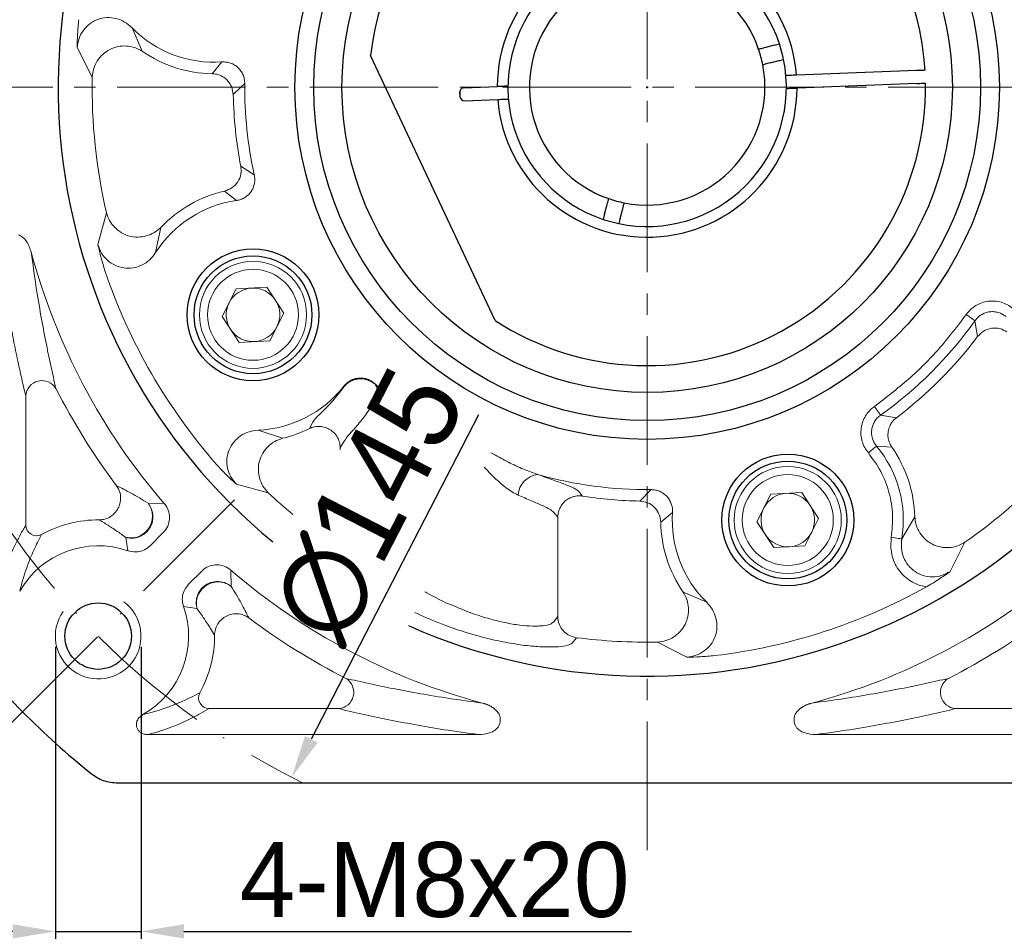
# Model space of a CAD drawing. Header units: millimetres. Extents: x 8091 to 8969, y -614 to 6.
# Tile 4 of 15: x 8176 to 8268, y -306 to -221. Entities that reach past the tile are written whole.
import ezdxf

# ---------------------------------------------------------------- set-up
doc = ezdxf.new("R2010")
doc.units = ezdxf.units.MM
doc.header["$PDSIZE"] = -5
doc.linetypes.add('ACAD_ISO10W100', pattern=[18, 12, -3, 0, -3])
doc.linetypes.add('点画线', pattern=[18, 12, -2, 2, -2])
doc.layers.get('0').update_dxf_attribs({"lineweight": 18})
doc.layers.get('Defpoints').update_dxf_attribs({"lineweight": 18})
for name, color, linetype, lineweight in [('7中心线层', 7, '点画线', 18), ('中心线层', 7, 'ACAD_ISO10W100', 0), ('尺寸线层', 3, 'Continuous', 18), ('粗实线', 7, 'Continuous', 40)]:
    doc.layers.add(name, color=color, linetype=linetype, lineweight=lineweight)
doc.styles.add('工程字', font='txt')
doc.dimstyles.new('DIMSTYLE_17', dxfattribs={"dimtxt": 8, "dimasz": 12, "dimexe": 0.18, "dimexo": 1, "dimgap": 1, "dimtad": 1, "dimtih": 1, "dimtoh": 1, "dimdec": 3, "dimdsep": 46, "dimtxsty": 'Standard', "dimblk": '_CAXARROW', "dimcen": 0.09, "dimdle": 24, "dimadec": 0, "dimazin": 0, "dimtfac": 0.7, "dimtdec": 3, "dimtofl": 0, "dimtmove": 0, "dimatfit": 3, "dimfxl": 1, "dimtolj": 1, "dimarcsym": 0})
doc.dimstyles.new('ISO-25', dxfattribs={"dimtxt": 8, "dimasz": 4, "dimexe": 1.25, "dimexo": 1, "dimgap": 1.3, "dimtad": 1, "dimtxsty": '工程字', "dimcen": 2, "dimdle": 8, "dimadec": 0, "dimazin": 0, "dimtfac": 1, "dimtmove": 0, "dimatfit": 3, "dimfxl": 1, "dimarcsym": 0})

# ---------------------------------------------------------------- blocks, each defined once
blk = doc.blocks.new('*D108')
at = {"layer": 'Defpoints', "color": 0, "lineweight": 30}
for p in [(8267.769, -162.915), (8201.381, -291.825)]:
    blk.add_point(p, dxfattribs=at)
at = {"layer": '尺寸线层', "color": 0, "lineweight": -2}
blk.add_line((8218.813, -257.975), (8203.213, -288.268), dxfattribs=at)
at = {"layer": '尺寸线层', "color": 0, "lineweight": 30}
blk.add_solid([(8202.62, -287.963), (8203.805, -288.574), (8201.381, -291.825)], dxfattribs=at)
at = {"layer": '尺寸线层', "color": 0, "insert": (8208.514, -266.399), "char_height": 8, "attachment_point": 5, "rotation": 62.75189, "style": '工程字'}
blk.add_mtext('∅145', dxfattribs=at)
blk = doc.blocks.new('_CAXARROW')
blk.add_hatch(color=0).paths.add_polyline_path([(0, 0), (-1, 0.125), (-1, -0.125)], flags=0)
blk = doc.blocks.new('*D109')
at = {"layer": 'Defpoints', "color": 0, "lineweight": 30}
for p in [(8182.367, -163.49), (8286.783, -291.249)]:
    blk.add_point(p, dxfattribs=at)
at = {"layer": '尺寸线层', "color": 0, "lineweight": -2}
for p, q in [((8234.485, -227.37), (8234.665, -227.37)), ((8234.575, -227.46), (8234.575, -227.28)), ((8298.481, -305.562), (8290.58, -295.895)), ((8318.564, -305.562), (8298.481, -305.562))]:
    blk.add_line(p, q, dxfattribs=at)
at = {"layer": '尺寸线层', "color": 0, "lineweight": -2, "xscale": 6, "yscale": 6, "zscale": 6, "rotation": 129.2588264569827}
blk.add_blockref('_CAXARROW', (8286.783, -291.249), dxfattribs=at)
at = {"layer": '尺寸线层', "color": 0, "lineweight": 15, "insert": (8309.022, -301.062), "char_height": 7, "attachment_point": 5, "style": '工程字'}
blk.add_mtext('\\A1;∅165', dxfattribs=at)
blk = doc.blocks.new('_FILLED')
at = {"linetype": 'ByBlock'}
blk.add_hatch(color=0, dxfattribs=at).paths.add_polyline_path([(0, 0), (-1, 0.133), (-1, -0.133)], flags=0)
blk = doc.blocks.new('*D110')
at = {"layer": 'Defpoints', "color": 0, "lineweight": 30}
for p in [(8179.31, -278.635), (8187.31, -278.635), (8187.31, -306.21)]:
    blk.add_point(p, dxfattribs=at)
at = {"layer": '尺寸线层', "color": 0, "lineweight": -2}
for p, q in [((8179.31, -279.635), (8179.31, -307.46)), ((8187.31, -279.635), (8187.31, -307.46)), ((8175.31, -306.21), (8171.31, -306.21)), ((8179.31, -306.21), (8187.31, -306.21)), ((8191.31, -306.21), (8233.116, -306.21))]:
    blk.add_line(p, q, dxfattribs=at)
at = {"layer": '尺寸线层', "color": 0, "lineweight": 30}
for points in [[(8175.31, -306.876), (8175.31, -305.543), (8179.31, -306.21)], [(8191.31, -305.543), (8191.31, -306.876), (8187.31, -306.21)]]:
    blk.add_solid(points, dxfattribs=at)
at = {"layer": '尺寸线层', "color": 0, "insert": (8214.726, -301.41), "char_height": 7, "attachment_point": 5, "style": '工程字'}
blk.add_mtext('4-M8x20', dxfattribs=at)
blk = doc.blocks.new('*D111')
at = {"layer": 'Defpoints', "color": 0, "lineweight": 30}
for p in [(8299.94, -163.377), (8274.485, -188.832), (8321.274, -204.507), (8164.695, -227.37), (8307.872, -227.37)]:
    blk.add_point(p, dxfattribs=at)
at = {"layer": '尺寸线层', "color": 0, "lineweight": -2}
blk.add_line((8308.872, -227.37), (8325.534, -227.37), dxfattribs=at)
blk.add_arc((8235.947, -227.37), 88.336, 2.59466, 42.40534, dxfattribs=at)
at = {"layer": '尺寸线层', "color": 0, "lineweight": 30}
for points in [[(8301.656, -167.338), (8300.692, -168.259), (8298.411, -164.906)], [(8323.527, -223.386), (8324.86, -223.356), (8324.284, -227.37)]]:
    blk.add_solid(points, dxfattribs=at)
at = {"layer": '尺寸线层', "color": 0, "insert": (8322.456, -191.537), "char_height": 8, "attachment_point": 5, "rotation": 292.5, "style": '工程字'}
blk.add_mtext('45%%d', dxfattribs=at)
blk = doc.blocks.new('*D112')
at = {"layer": 'Defpoints', "color": 0, "lineweight": 30}
for p in [(8164.695, -227.37), (8307.872, -227.37), (8274.485, -265.907), (8312.173, -271.379), (8299.94, -291.363)]:
    blk.add_point(p, dxfattribs=at)
at = {"layer": '尺寸线层', "color": 0, "lineweight": -2}
blk.add_line((8308.872, -227.37), (8325.215, -227.37), dxfattribs=at)
blk.add_arc((8235.947, -227.37), 88.018, 317.60404, 357.39596, dxfattribs=at)
at = {"layer": '尺寸线层', "color": 0, "lineweight": 30}
for points in [[(8324.541, -231.384), (8323.208, -231.354), (8323.965, -227.37)], [(8300.467, -286.255), (8301.431, -287.176), (8298.185, -289.608)]]:
    blk.add_solid(points, dxfattribs=at)
at = {"layer": '尺寸线层', "color": 0, "insert": (8312.369, -259.024), "char_height": 8, "attachment_point": 5, "rotation": 67.5, "style": '工程字'}
blk.add_mtext('45%%d', dxfattribs=at)

msp = doc.modelspace()

# ---------------------------------------------------------------- linework, layer by layer
at = {"color": 7, "linetype": 'Continuous', "lineweight": 15}
for p, q in [((8187.4295, -224.0075), (8186.4694, -221.8086)), ((8181.3552, -223.667), (8182.7538, -226.4075)), ((8193.9662, -226.097), (8194.8706, -225.002)), ((8196.6328, -227.3697), (8196.995, -227.0091)), ((8195.7875, -227.3697), (8195.9266, -228.0538)), ((8196.6328, -227.3697), (8195.9266, -228.0538)), ((8197.8912, -235.5357), (8196.6289, -234.7359)), ((8196.2305, -237.9407), (8195.1183, -237.0576)), ((8184.0863, -239.0851), (8183.288, -242.0565)), ((8188.6768, -242.8109), (8189.1588, -240.4605)), ((8194.8866, -248.7787), (8196.1901, -246.203)), ((8196.1901, -246.203), (8199.0724, -246.044)), ((8199.0724, -246.044), (8200.6513, -248.4607)), ((8196.4655, -251.1954), (8194.8866, -248.7787)), ((8200.6513, -248.4607), (8199.3479, -251.0364)), ((8265.1899, -249.167), (8265.4402, -250.6402)), ((8199.3479, -251.0364), (8196.4655, -251.1954)), ((8206.257, -255.3456), (8206.248, -255.2916)), ((8209.1611, -255.0558), (8209.6525, -255.499)), ((8209.1611, -255.0558), (8209.1643, -255.1137)), ((8209.1643, -255.1137), (8209.6525, -255.499)), ((8176.54, -256.1831), (8176.54, -268.2739)), ((8256.3723, -257.9845), (8257.8455, -258.2348)), ((8203.044, -259.2442), (8203.3537, -258.6361)), ((8200.53, -260.1559), (8198.2534, -259.3981)), ((8206.3164, -260.3763), (8205.9224, -261.0288)), ((8205.9224, -261.0288), (8205.9224, -261.2393)), ((8257.4147, -260.971), (8255.9972, -260.883)), ((8196.2124, -264.4422), (8199.1848, -265.2366)), ((8228.1602, -265.0887), (8228.5315, -265.5488)), ((8234.9356, -264.9497), (8233.8909, -266.0181)), ((8244.8259, -267.9486), (8246.1294, -265.3729)), ((8246.1294, -265.3729), (8249.0118, -265.2139)), ((8249.0118, -265.2139), (8250.5906, -267.6306)), ((8189.4826, -266.2553), (8187.9622, -266.2174)), ((8226.2277, -267.5167), (8225.8338, -267.0529)), ((8226.2277, -276.808), (8226.2277, -267.5167)), ((8236.9427, -267.0741), (8235.8478, -267.9785)), ((8259.5664, -267.4874), (8258.3519, -269.5567)), ((8246.4048, -270.3653), (8244.8259, -267.9486)), ((8250.5906, -267.6306), (8249.2872, -270.2063)), ((8189.3826, -268.9652), (8188.1571, -270.1907)), ((8186.0918, -270.663), (8185.8941, -269.4115)), ((8249.2872, -270.2063), (8246.4048, -270.3653)), ((8262.8614, -272.6018), (8264.2564, -269.8595)), ((8191.7506, -273.7868), (8192.9793, -272.5581)), ((8195.6894, -272.4581), (8195.7273, -273.9825)), ((8240.1361, -275.4753), (8237.9372, -274.5152)), ((8215.7802, -275.5183), (8216.3699, -275.7443)), ((8192.5333, -276.0506), (8191.2784, -275.8525)), ((8226.2277, -276.808), (8225.8338, -277.3137)), ((8227.5603, -279.2809), (8227.967, -278.7769)), ((8235.5373, -279.191), (8238.2777, -280.5895)), ((8193.6709, -285.4048), (8205.7616, -285.4048)), ((8275.4792, -285.4048), (8263.3885, -285.4048)), ((8218.8166, -287.8293), (8187.9831, -287.8293)), ((8250.3335, -287.8293), (8281.167, -287.8293))]:
    msp.add_line(p, q, dxfattribs=at)
at = {"color": 7, "linetype": 'Continuous', "lineweight": 15, "flags": 128}
for points in [[(8264.3784, -248.5892), (8264.5286, -248.6961), (8264.6736, -248.7994), (8264.8085, -248.8955), (8264.9287, -248.981), (8265.03, -249.0532), (8265.109, -249.1094), (8265.1629, -249.1477), (8265.1899, -249.167)], [(8255.7946, -257.173), (8255.9015, -257.3232), (8256.0048, -257.4682), (8256.1008, -257.6032), (8256.1864, -257.7233), (8256.2585, -257.8246), (8256.3147, -257.9036), (8256.3531, -257.9575), (8256.3723, -257.9845)], [(8255.2319, -261.5207), (8255.3736, -261.4026), (8255.5104, -261.2887), (8255.6376, -261.1826), (8255.7509, -261.0882), (8255.8465, -261.0086), (8255.9209, -260.9465), (8255.9718, -260.9042), (8255.9972, -260.883)], [(8258.3519, -269.5567), (8258.3192, -269.5512), (8258.2539, -269.5404), (8258.1583, -269.5245), (8258.0356, -269.5042), (8257.8901, -269.48), (8257.7267, -269.4529), (8257.551, -269.4237), (8257.3691, -269.3935)]]:
    msp.add_lwpolyline(points, dxfattribs=at)
at = {"color": 7, "linetype": 'Continuous', "lineweight": 15}
for centre, radius in [((8197.769, -248.6197), 5), ((8197.769, -248.6197), 4.25), ((8247.7083, -267.7896), 5), ((8247.7083, -267.7896), 4.25)]:
    msp.add_circle(centre, radius, dxfattribs=at)
for centre, radius, start, end in [((8194.1552, -214.2365), 10.7893, 224.57357, 273.80211), ((8194.1552, -214.2365), 11.862, 235.459591, 269.08752), ((8234.5751, -227.3697), 51.8302, 178.936266, 193.063734), ((8234.5751, -227.3697), 37.5818, 179.450279, 192.549721), ((8234.5751, -227.3697), 38.6545, 181.014157, 190.985843), ((8197.769, -248.6197), 11.862, 102.91248, 136.540409), ((8197.769, -248.6197), 10.7893, 98.19789, 147.42643), ((8234.5751, -227.3697), 59.5434, 194.984025, 220.772897), ((8234.5751, -227.3697), 53.4563, 198.785536, 221.214464), ((8197.769, -248.6197), 2.5, 93.15762, 153.15762), ((8197.769, -248.6197), 2.5, 33.15762, 93.15762), ((8197.769, -248.6197), 2.5, 333.15762, 33.15762), ((8197.769, -248.6197), 2.5, 153.15762, 213.15762), ((8234.5751, -227.3697), 37.5818, 305.450279, 324.549721), ((8197.769, -248.6197), 2.5, 213.15762, 273.15762), ((8197.769, -248.6197), 2.5, 273.15762, 333.15762), ((8234.5751, -227.3697), 38.6545, 307.014157, 322.985843), ((8178.0598, -256.2894), 1.5235, 31.003958, 175.999702), ((8234.5751, -227.3697), 61.9649, 207.003596, 216.90813), ((8197.769, -248.6197), 10.7893, 272.57357, 321.80211), ((8234.5751, -227.3697), 51.8302, 304.936266, 325.063734), ((8197.769, -248.6197), 11.862, 283.459591, 296.404296), ((8247.7083, -267.7896), 10.7893, 350.57357, 39.80211), ((8247.7083, -267.7896), 11.862, 1.459591, 35.08752), ((8224.5915, -265.5968), 2.0731, 96.401505, 176.05176), ((8234.5751, -227.3697), 37.5818, 254.22867, 270.549721), ((8234.5751, -227.3697), 51.8302, 226.936266, 230.327482), ((8234.5751, -227.3697), 38.6545, 261.005093, 268.985843), ((8247.7083, -267.7896), 2.5, 93.15762, 153.15762), ((8247.7083, -267.7896), 2.5, 33.15762, 93.15762), ((8247.7083, -267.7896), 2.5, 333.15762, 33.15762), ((8247.7083, -267.7896), 10.7893, 176.19789, 225.42643), ((8247.7083, -267.7896), 2.5, 153.15762, 213.15762), ((8177.5468, -268.2558), 1.007, 181.027683, 298.100849), ((8183.3098, -278.6349), 10.8649, 89.442948, 119.128447), ((8247.7083, -267.7896), 11.862, 180.91248, 214.540409), ((8247.7083, -267.7896), 2.5, 213.15762, 273.15762), ((8247.7083, -267.7896), 2.5, 273.15762, 333.15762), ((8183.3098, -278.6349), 8.4434, 70.762283, 150.246299), ((8234.5751, -227.3697), 59.5404, 229.224509, 255.037384), ((8234.5751, -227.3697), 59.5404, 284.962616, 310.775491), ((8234.5751, -227.3697), 53.4563, 276.785536, 299.214464), ((8183.3098, -278.6349), 8.4404, 299.685126, 19.248039), ((8234.5751, -227.3697), 61.9649, 233.09187, 242.996404), ((8234.5751, -227.3697), 53.672, 248.676761, 249.376848), ((8234.5751, -227.3697), 61.9649, 297.003596, 306.90813), ((8183.3098, -278.6349), 10.8649, 330.871553, 0.557052), ((8234.5751, -227.3697), 51.8302, 262.675132, 271.063734), ((8205.6553, -283.8849), 1.5235, 274.000457, 58.995955), ((8263.4948, -283.8849), 1.5235, 121.004045, 265.999543), ((8193.6889, -284.3979), 1.007, 151.899043, 268.972426)]:
    msp.add_arc(centre, radius, start, end, dxfattribs=at)
at = {"color": 0}
msp.add_arc((8183.3098, -278.6349), 4, 145, 53.236775, dxfattribs=at)
at = {"color": 7, "linetype": 'Continuous', "lineweight": 15}
for points, knots in [([(8186.4694, -221.8086), (8186.2496, -221.6158), (8185.812, -221.232), (8184.9917, -220.9035), (8184.1236, -220.8152), (8183.2654, -220.9797), (8182.5003, -221.4007), (8181.8924, -222.024), (8181.4782, -222.803), (8181.3963, -223.3781), (8181.3552, -223.667)], [0, 0, 0, 0, 0.1263873, 0.2516548, 0.37644, 0.5007218, 0.6246391, 0.7490632, 0.8739424, 1, 1, 1, 1]), ([(8181.4932, -221.0536), (8181.4501, -221.5135), (8181.3639, -222.4353), (8181.3581, -223.2558), (8181.3552, -223.667)], [0, 0, 0, 0, 0.4987906, 1, 1, 1, 1]), ([(8182.7538, -226.4075), (8182.7844, -226.1434), (8182.8456, -225.6156), (8183.1997, -224.8881), (8183.7122, -224.2669), (8184.3769, -223.7996), (8185.1442, -223.5348), (8185.9455, -223.4838), (8186.7381, -223.6218), (8187.1992, -223.879), (8187.4295, -224.0075)], [0, 0, 0, 0, 0.124998, 0.2497857, 0.3748031, 0.5006708, 0.6264793, 0.7513313, 0.8757588, 1, 1, 1, 1]), ([(8194.8706, -225.002), (8195.0083, -225.0008), (8195.283, -224.9983), (8195.6845, -225.1014), (8196.0572, -225.2764), (8196.386, -225.5261), (8196.6538, -225.8402), (8196.8497, -226.2023), (8196.9753, -226.5973), (8196.9884, -226.8716), (8196.995, -227.0091)], [0, 0, 0, 0, 0.1255216, 0.250483, 0.3751972, 0.500044, 0.6248782, 0.7495635, 0.8744963, 1, 1, 1, 1]), ([(8193.9662, -226.097), (8194.1574, -226.1174), (8194.5483, -226.1591), (8195.0488, -226.4192), (8195.5015, -226.8117), (8195.6818, -227.1635), (8195.7875, -227.3697)], [0, 0, 0, 0, 0.2445384, 0.5000804, 0.7070244, 1, 1, 1, 1]), ([(8196.6289, -234.7359), (8196.6479, -234.9815), (8196.6874, -235.4916), (8196.3771, -236.2244), (8195.8328, -236.805), (8195.3504, -236.9755), (8195.1183, -237.0576)], [0, 0, 0, 0, 0.2406299, 0.5000002, 0.7593703, 1, 1, 1, 1]), ([(8197.8912, -235.5357), (8197.9132, -235.6713), (8197.9572, -235.9422), (8197.916, -236.3544), (8197.8004, -236.749), (8197.6049, -237.1118), (8197.3348, -237.4238), (8197.0058, -237.6725), (8196.6343, -237.8579), (8196.365, -237.9131), (8196.2305, -237.9407)], [0, 0, 0, 0, 0.1252748, 0.2503192, 0.3750568, 0.499462, 0.6240862, 0.7493129, 0.8747668, 1, 1, 1, 1]), ([(8189.1588, -240.4605), (8188.9599, -240.6337), (8188.5612, -240.9811), (8187.8124, -241.2793), (8187.0178, -241.3964), (8186.2133, -241.2982), (8185.4687, -240.9781), (8184.8397, -240.477), (8184.3414, -239.8398), (8184.1713, -239.3366), (8184.0863, -239.0851)], [0, 0, 0, 0, 0.1242656, 0.249148, 0.3743381, 0.4997571, 0.6251176, 0.7501904, 0.8751365, 1, 1, 1, 1]), ([(8177.056, -242.7646), (8176.9398, -242.4241), (8176.7628, -241.9055), (8176.3014, -241.3686), (8176.0053, -241.2093), (8175.8784, -241.1411)], [0, 0, 0, 0, 0.5219407, 0.7951327, 1, 1, 1, 1]), ([(8183.288, -242.0565), (8183.3763, -242.4581), (8183.5526, -243.2595), (8183.8286, -244.1432), (8183.9663, -244.584)], [0, 0, 0, 0, 0.5012095, 1, 1, 1, 1]), ([(8188.6768, -242.8109), (8188.5025, -243.0451), (8188.1548, -243.5123), (8187.4196, -244.0027), (8186.5883, -244.2729), (8185.7132, -244.2868), (8184.8768, -244.0362), (8184.1545, -243.5505), (8183.5879, -242.876), (8183.3882, -242.3304), (8183.288, -242.0565)], [0, 0, 0, 0, 0.1261791, 0.2516668, 0.3765352, 0.5010403, 0.6251827, 0.7490614, 0.8740364, 1, 1, 1, 1]), ([(8176.54, -256.1831), (8176.3986, -255.5841), (8176.1171, -254.3919), (8175.7016, -252.4757), (8175.2919, -250.4374), (8174.8863, -248.2325), (8174.4912, -245.855), (8174.2408, -244.0383), (8174.1185, -243.151)], [0, 0, 0, 0, 0.1687319, 0.3358223, 0.5011046, 0.6684869, 0.8380782, 1, 1, 1, 1]), ([(8177.0562, -242.7646), (8177.2039, -243.841), (8177.5007, -246.0051), (8177.9561, -248.6983), (8178.4163, -251.1482), (8178.8844, -253.4059), (8179.203, -254.7952), (8179.3657, -255.5046)], [0, 0, 0, 0, 0.2023559, 0.4068413, 0.6009718, 0.7962533, 1, 1, 1, 1]), ([(8264.3784, -248.5892), (8264.5071, -248.4288), (8264.7645, -248.108), (8265.2657, -247.742), (8265.8229, -247.4767), (8266.425, -247.3364), (8267.0436, -247.3174), (8267.6511, -247.4327), (8268.2298, -247.6594), (8268.5607, -247.9042), (8268.726, -248.0265)], [0, 0, 0, 0, 0.1250777, 0.2500913, 0.3747983, 0.4996656, 0.6246265, 0.7497213, 0.8749203, 1, 1, 1, 1]), ([(8255.7946, -257.173), (8256.8715, -256.3509), (8259.0264, -254.7061), (8261.9114, -251.8212), (8263.5562, -249.6662), (8264.3784, -248.5892)], [0, 0, 0, 0, 0.3332368, 0.6667429, 1, 1, 1, 1]), ([(8265.1899, -249.167), (8265.2759, -249.0599), (8265.4478, -248.8459), (8265.7817, -248.6007), (8266.1524, -248.4226), (8266.5527, -248.3251), (8266.9653, -248.3171), (8267.3703, -248.3952), (8267.7567, -248.5471), (8267.9778, -248.7103), (8268.0883, -248.7919)], [0, 0, 0, 0, 0.1252758, 0.2503197, 0.3750581, 0.4994621, 0.6240868, 0.7493132, 0.8747664, 1, 1, 1, 1]), ([(8265.4402, -250.6402), (8265.6099, -250.4618), (8265.9626, -250.0911), (8266.7148, -249.8313), (8267.5104, -249.8474), (8267.96, -250.0917), (8268.1763, -250.2093)], [0, 0, 0, 0, 0.2406309, 0.5000003, 0.7593707, 1, 1, 1, 1]), ([(8206.248, -255.2916), (8206.3392, -255.1884), (8206.5212, -254.9826), (8206.8665, -254.7533), (8207.246, -254.5934), (8207.6515, -254.5161), (8208.0642, -254.5272), (8208.4643, -254.624), (8208.8419, -254.7949), (8209.0546, -254.9687), (8209.1611, -255.0558)], [0, 0, 0, 0, 0.1255209, 0.2504828, 0.375197, 0.5000433, 0.6248777, 0.749564, 0.8744959, 1, 1, 1, 1]), ([(8206.257, -255.3456), (8206.3625, -255.2312), (8206.5469, -255.0312), (8206.8954, -254.8117), (8207.2571, -254.665), (8207.6598, -254.5921), (8208.069, -254.6002), (8208.4698, -254.6924), (8208.8471, -254.8599), (8209.0593, -255.0297), (8209.1643, -255.1137)], [0, 0, 0, 0, 0.1429161, 0.24998, 0.3762971, 0.4999872, 0.6236774, 0.7499936, 0.8763098, 1, 1, 1, 1]), ([(8203.3537, -258.6361), (8203.4367, -258.5178), (8203.6024, -258.2818), (8204.2702, -257.6387), (8205.193, -256.7317), (8205.9021, -255.8079), (8206.257, -255.3456)], [0, 0, 0, 0, 0.250582, 0.5002694, 0.7499053, 1, 1, 1, 1]), ([(8209.1643, -255.1137), (8209.2222, -255.1986), (8209.3398, -255.3712), (8209.3953, -255.7345), (8209.3604, -256.1464), (8209.255, -256.439), (8209.2032, -256.5829)], [0, 0, 0, 0, 0.2459417, 0.4999982, 0.7540566, 1, 1, 1, 1]), ([(8209.2032, -256.5829), (8208.8871, -257.0743), (8208.2564, -258.0546), (8207.3443, -259.1394), (8206.6098, -259.9435), (8206.4158, -260.2296), (8206.3164, -260.3763)], [0, 0, 0, 0, 0.2507884, 0.5003432, 0.7437153, 1, 1, 1, 1]), ([(8255.2319, -261.5207), (8255.1099, -261.3551), (8254.8663, -261.0244), (8254.6378, -260.4471), (8254.5235, -259.8398), (8254.5412, -259.221), (8254.6816, -258.618), (8254.9467, -258.06), (8255.3147, -257.5598), (8255.6345, -257.302), (8255.7946, -257.173)], [0, 0, 0, 0, 0.1250808, 0.2498642, 0.3750442, 0.5000461, 0.6249136, 0.7501624, 0.8749362, 1, 1, 1, 1]), ([(8255.9972, -260.883), (8255.9153, -260.7723), (8255.7519, -260.5515), (8255.5993, -260.1661), (8255.5218, -259.7617), (8255.5305, -259.3489), (8255.6272, -258.9476), (8255.8051, -258.5763), (8256.0507, -258.2425), (8256.265, -258.0706), (8256.3723, -257.9845)], [0, 0, 0, 0, 0.1255214, 0.2504823, 0.3751969, 0.5000427, 0.6248784, 0.7495634, 0.874496, 1, 1, 1, 1]), ([(8257.4147, -260.971), (8257.3245, -260.8165), (8257.1603, -260.5352), (8257.0503, -260.0329), (8257.0576, -259.5291), (8257.1977, -259.0523), (8257.4439, -258.6008), (8257.697, -258.3701), (8257.8455, -258.2348)], [0, 0, 0, 0, 0.1753031, 0.3190872, 0.500024, 0.6649655, 0.8034047, 1, 1, 1, 1]), ([(8203.044, -259.2442), (8203.1971, -259.1838), (8203.5081, -259.0609), (8204.0195, -259.031), (8204.5209, -259.1222), (8204.959, -259.3248), (8205.3575, -259.6339), (8205.6494, -260.0113), (8205.87, -260.4968), (8205.9029, -260.8305), (8205.9224, -261.0288)], [0, 0, 0, 0, 0.1230015, 0.2500299, 0.3770577, 0.5000597, 0.6056095, 0.7500412, 0.8514543, 1, 1, 1, 1]), ([(8198.2534, -259.3981), (8197.9629, -259.4324), (8197.3845, -259.5009), (8196.5912, -259.891), (8195.9449, -260.4775), (8195.4933, -261.2252), (8195.2941, -262.0754), (8195.3511, -262.9442), (8195.6527, -263.7733), (8196.0253, -264.2186), (8196.2124, -264.4422)], [0, 0, 0, 0, 0.1264648, 0.251797, 0.3766042, 0.5008549, 0.6246827, 0.7491734, 0.8740923, 1, 1, 1, 1]), ([(8199.1848, -265.2366), (8199.009, -265.0371), (8198.6578, -264.6384), (8198.3541, -263.8886), (8198.2353, -263.092), (8198.3328, -262.2854), (8198.6495, -261.5379), (8199.1478, -260.9083), (8199.7807, -260.4116), (8200.2803, -260.2411), (8200.53, -260.1559)], [0, 0, 0, 0, 0.1249981, 0.2497858, 0.3748038, 0.5006715, 0.6264798, 0.7513321, 0.8757589, 1, 1, 1, 1]), ([(8219.9926, -261.5007), (8220.0711, -261.5464), (8220.6057, -261.8544), (8221.6088, -262.3948), (8222.9876, -263.0539), (8223.9153, -263.3801), (8224.3604, -263.5367)], [0.47055422, 0.47055422, 0.47055422, 0.47055422, 0.50012863, 0.67144955, 0.84235815, 1, 1, 1, 1]), ([(8257.3691, -269.3935), (8257.4408, -268.7026), (8257.586, -267.3046), (8257.2244, -265.2063), (8256.4753, -263.2132), (8255.6431, -262.0805), (8255.2319, -261.5207)], [0, 0, 0, 0, 0.2470943, 0.5000002, 0.7529062, 1, 1, 1, 1]), ([(8194.3626, -262.591), (8194.6755, -262.9306), (8195.3029, -263.6115), (8195.9087, -264.1649), (8196.2124, -264.4422)], [0, 0, 0, 0, 0.498792, 1, 1, 1, 1]), ([(8222.5234, -265.454), (8222.3376, -265.3625), (8221.9645, -265.1785), (8221.4016, -264.7793), (8220.7702, -264.2616), (8220.0802, -263.6158), (8219.5913, -263.1048), (8219.3521, -262.8449)], [0, 0, 0, 0, 0.08202642, 0.16479319, 0.25071066, 0.36873724, 0.48480233, 0.48480233, 0.48480233, 0.48480233]), ([(8224.3604, -263.5367), (8224.8721, -263.7199), (8225.901, -264.0883), (8227.0339, -264.4993), (8227.8594, -264.8407), (8228.0598, -265.0059), (8228.1602, -265.0887)], [0, 0, 0, 0, 0.2485613, 0.4997641, 0.7493805, 1, 1, 1, 1]), ([(8183.4154, -267.7705), (8183.5933, -267.7554), (8183.9562, -267.7244), (8184.4335, -267.5034), (8184.8687, -267.1591), (8185.1695, -266.7438), (8185.3799, -266.1981), (8185.4357, -265.6104), (8185.3015, -265.0179), (8185.1084, -264.7101), (8185.0279, -264.5817)], [0, 0, 0, 0, 0.122623, 0.2500746, 0.3537618, 0.50008, 0.5924171, 0.749991, 0.895776, 1, 1, 1, 1]), ([(8187.9622, -266.2174), (8187.6907, -266.0484), (8187.1248, -265.6962), (8186.3789, -265.2735), (8185.6751, -264.9012), (8185.2437, -264.6882), (8185.0279, -264.5817)], [0, 0, 0, 0, 0.2399395, 0.5000697, 0.7499989, 1, 1, 1, 1]), ([(8225.8338, -267.0529), (8225.7398, -266.9656), (8225.5574, -266.7963), (8224.8236, -266.4428), (8223.8327, -266.0158), (8222.9544, -265.639), (8222.5234, -265.454)], [0, 0, 0, 0, 0.2575295, 0.499814, 0.7544968, 1, 1, 1, 1]), ([(8226.2277, -267.5167), (8226.2414, -267.3481), (8226.2646, -267.0628), (8226.4231, -266.6422), (8226.6369, -266.2971), (8226.9365, -265.9891), (8227.2779, -265.7543), (8227.6789, -265.5914), (8228.1063, -265.512), (8228.3909, -265.5366), (8228.5315, -265.5488)], [0, 0, 0, 0, 0.1478019, 0.2499702, 0.3905864, 0.4999652, 0.6235199, 0.7499825, 0.8764452, 1, 1, 1, 1]), ([(8234.9356, -264.9497), (8235.0728, -264.9564), (8235.347, -264.9697), (8235.7416, -265.0957), (8236.1036, -265.2908), (8236.4178, -265.5575), (8236.6668, -265.8865), (8236.8416, -266.2601), (8236.9458, -266.662), (8236.9438, -266.9368), (8236.9427, -267.0741)], [0, 0, 0, 0, 0.1252754, 0.25032, 0.3750567, 0.499462, 0.6240865, 0.7493127, 0.8747663, 1, 1, 1, 1]), ([(8187.9622, -266.2174), (8188.0705, -266.3831), (8188.2926, -266.7231), (8188.3919, -267.2757), (8188.3633, -267.7008), (8188.2701, -268.107), (8188.0674, -268.5521), (8187.6511, -269.0256), (8187.1071, -269.3532), (8186.4909, -269.5058), (8186.0897, -269.4424), (8185.8941, -269.4115)], [0, 0, 0, 0, 0.1218146, 0.2499051, 0.333793, 0.378374, 0.500189, 0.6220038, 0.7500946, 0.8781855, 1, 1, 1, 1]), ([(8187.8405, -268.9018), (8187.9649, -268.7529), (8188.1766, -268.4995), (8188.3579, -268.039), (8188.4366, -267.58), (8188.3983, -267.1143), (8188.2562, -266.6403), (8188.07, -266.3724), (8187.9622, -266.2174)], [0, 0, 0, 0, 0.1971033, 0.3354129, 0.4999916, 0.6685001, 0.808122, 1, 1, 1, 1]), ([(8189.3826, -268.9652), (8189.5418, -268.7686), (8189.8433, -268.3964), (8190.0026, -267.6986), (8189.9373, -267.0287), (8189.7176, -266.5457), (8189.5308, -266.3149), (8189.4826, -266.2553)], [0, 0, 0, 0, 0.2523737, 0.4777426, 0.700322, 0.9226154, 1, 1, 1, 1]), ([(8233.8909, -266.0181), (8234.135, -266.0506), (8234.6422, -266.1181), (8235.2945, -266.5739), (8235.7492, -267.227), (8235.8157, -267.7343), (8235.8478, -267.9785)], [0, 0, 0, 0, 0.2406302, 0.5, 0.7593695, 1, 1, 1, 1]), ([(8264.2564, -269.8595), (8264.0247, -269.99), (8263.5617, -270.2507), (8262.7651, -270.3919), (8261.9613, -270.3424), (8261.1926, -270.0793), (8260.5273, -269.6142), (8260.015, -268.9959), (8259.6608, -268.2735), (8259.5979, -267.7493), (8259.5664, -267.4874)], [0, 0, 0, 0, 0.1249979, 0.2497854, 0.3748032, 0.5006709, 0.6264795, 0.7513317, 0.8757585, 1, 1, 1, 1]), ([(8174.1185, -273.9503), (8174.2757, -273.4086), (8174.589, -272.3293), (8175.0726, -271.1534), (8175.5552, -270.0943), (8176.0458, -269.1332), (8176.3727, -268.5647), (8176.54, -268.2739)], [0, 0, 0, 0, 0.1990356, 0.396521, 0.5990012, 0.7948793, 1, 1, 1, 1]), ([(8183.4154, -267.7705), (8183.5741, -267.8666), (8183.877, -268.0499), (8184.345, -268.3485), (8184.8302, -268.6674), (8185.341, -269.0129), (8185.7145, -269.282), (8185.8941, -269.4115)], [0, 0, 0, 0, 0.2146879, 0.4097604, 0.6075177, 0.8112943, 1, 1, 1, 1]), ([(8175.9795, -274.4447), (8176.0882, -274.029), (8176.3055, -273.1975), (8176.6362, -272.23), (8176.9623, -271.3674), (8177.304, -270.5841), (8177.6528, -269.8458), (8177.8951, -269.3841), (8178.0211, -269.1441)], [0, 0, 0, 0, 0.1653163, 0.3306103, 0.4994869, 0.658756, 0.8225419, 1, 1, 1, 1]), ([(8185.8941, -269.4115), (8186.0639, -269.4449), (8186.4095, -269.5128), (8186.9411, -269.4383), (8187.441, -269.2427), (8187.7089, -269.0141), (8187.8405, -268.9018)], [0, 0, 0, 0, 0.2456086, 0.4999998, 0.7543922, 1, 1, 1, 1]), ([(8260.666, -274.0263), (8260.4058, -273.9721), (8259.8866, -273.864), (8259.1716, -273.5057), (8258.5378, -273.0244), (8257.8484, -272.2264), (8257.2819, -270.9828), (8257.34, -269.9239), (8257.3691, -269.3935)], [0, 0, 0, 0, 0.1258818, 0.2511369, 0.3762822, 0.5017821, 0.7504581, 1, 1, 1, 1]), ([(8186.0918, -270.663), (8186.3386, -270.7205), (8186.8045, -270.8292), (8187.4992, -270.667), (8187.9286, -270.4104), (8188.1225, -270.2239), (8188.1571, -270.1907)], [0, 0, 0, 0, 0.3374871, 0.6371963, 0.9353033, 1, 1, 1, 1]), ([(8258.3519, -269.5567), (8258.3251, -269.8478), (8258.2717, -270.4274), (8258.4881, -271.2842), (8258.927, -272.0384), (8259.5644, -272.636), (8260.3548, -273.0076), (8261.2164, -273.133), (8262.0901, -273.0102), (8262.6035, -272.7384), (8262.8614, -272.6018)], [0, 0, 0, 0, 0.1263874, 0.2516545, 0.3764398, 0.5007218, 0.624639, 0.7490627, 0.8739421, 1, 1, 1, 1]), ([(8195.6894, -272.4581), (8195.4897, -272.3183), (8195.1049, -272.049), (8194.4079, -271.9333), (8193.7429, -272.0389), (8193.2657, -272.2913), (8193.0419, -272.4998), (8192.9793, -272.5581)], [0, 0, 0, 0, 0.2433586, 0.4687676, 0.6914609, 0.9137982, 1, 1, 1, 1]), ([(8260.666, -274.0263), (8261.0633, -273.7908), (8261.8598, -273.3188), (8262.527, -272.8412), (8262.8614, -272.6018)], [0, 0, 0, 0, 0.4987915, 1, 1, 1, 1]), ([(8191.7506, -273.7868), (8191.5951, -273.9785), (8191.298, -274.345), (8191.1369, -275.0332), (8191.1768, -275.5386), (8191.2617, -275.8008), (8191.2784, -275.8525)], [0, 0, 0, 0, 0.3288645, 0.628577, 0.9267155, 1, 1, 1, 1]), ([(8192.5333, -276.0506), (8192.5024, -275.855), (8192.4389, -275.4539), (8192.5915, -274.8376), (8192.9191, -274.2936), (8193.3927, -273.8774), (8193.9663, -273.6156), (8194.5967, -273.5393), (8195.2214, -273.6522), (8195.5616, -273.8743), (8195.7273, -273.9825)], [0, 0, 0, 0, 0.1218605, 0.2499998, 0.378139, 0.4999998, 0.6218601, 0.7500003, 0.8781391, 1, 1, 1, 1]), ([(8195.7273, -273.9825), (8195.529, -273.8513), (8195.1181, -273.5794), (8194.3598, -273.4852), (8193.6132, -273.6476), (8193.2286, -273.9556), (8193.0429, -274.1042)], [0, 0, 0, 0, 0.2413259, 0.4999997, 0.7586737, 1, 1, 1, 1]), ([(8197.363, -276.9168), (8197.2565, -276.7011), (8197.0436, -276.2696), (8196.6713, -275.5659), (8196.2485, -274.8199), (8195.8963, -274.254), (8195.7273, -273.9825)], [0, 0, 0, 0, 0.2500011, 0.4999303, 0.7600518, 1, 1, 1, 1]), ([(8193.0429, -274.1042), (8192.9448, -274.2172), (8192.7142, -274.4825), (8192.5106, -274.9779), (8192.4319, -275.532), (8192.4995, -275.8777), (8192.5333, -276.0506)], [0, 0, 0, 0, 0.212868, 0.499952, 0.749976, 1, 1, 1, 1]), ([(8215.7802, -275.5183), (8215.1762, -275.2157), (8214.5083, -274.881), (8213.8687, -274.5173), (8213.8077, -274.4822)], [0, 0, 0, 0, 0.12515202, 0.13841793, 0.13841793, 0.13841793, 0.13841793]), ([(8237.9372, -274.5152), (8238.0653, -274.7457), (8238.3222, -275.208), (8238.4583, -276.0024), (8238.4075, -276.8041), (8238.1442, -277.5705), (8237.6763, -278.2323), (8237.0553, -278.7433), (8236.3285, -279.0983), (8235.801, -279.1601), (8235.5373, -279.191)], [0, 0, 0, 0, 0.1242655, 0.2491476, 0.3743384, 0.4997572, 0.6251181, 0.7501905, 0.8751367, 1, 1, 1, 1]), ([(8225.8338, -277.3137), (8225.7437, -277.3925), (8225.5723, -277.5424), (8224.9984, -277.6544), (8224.4163, -277.6947), (8223.7293, -277.6963), (8222.7186, -277.626), (8221.295, -277.3914), (8219.7102, -276.9935), (8218.0349, -276.457), (8216.9266, -275.9826), (8216.3699, -275.7443)], [0, 0, 0, 0, 0.1317252, 0.2507587, 0.3159927, 0.379233, 0.499868, 0.6233285, 0.7488214, 0.8738346, 1, 1, 1, 1]), ([(8240.1361, -275.4753), (8240.3289, -275.6945), (8240.7136, -276.1318), (8241.0405, -276.9529), (8241.1319, -277.8222), (8240.9635, -278.681), (8240.5445, -279.447), (8239.9193, -280.0526), (8239.1417, -280.4666), (8238.5665, -280.5484), (8238.2777, -280.5895)], [0, 0, 0, 0, 0.1261784, 0.2516664, 0.3765347, 0.5010397, 0.6251825, 0.7490607, 0.8740363, 1, 1, 1, 1]), ([(8192.5333, -276.0506), (8192.695, -276.276), (8193.0344, -276.7491), (8193.4438, -277.3658), (8193.8306, -277.9631), (8194.0551, -278.333), (8194.1742, -278.5293)], [0, 0, 0, 0, 0.23823, 0.5000454, 0.7347014, 1, 1, 1, 1]), ([(8197.363, -276.9168), (8197.2107, -276.8236), (8196.9001, -276.6334), (8196.3541, -276.522), (8195.7971, -276.5542), (8195.2733, -276.7355), (8194.8133, -277.0505), (8194.4557, -277.4794), (8194.2204, -277.9885), (8194.1894, -278.3514), (8194.1742, -278.5293)], [0, 0, 0, 0, 0.1225854, 0.2499999, 0.3749538, 0.5000002, 0.6225856, 0.75, 0.8774138, 1, 1, 1, 1]), ([(8215.6707, -277.6022), (8216.3687, -277.8507), (8217.7618, -278.3466), (8219.8413, -278.9066), (8221.82, -279.3174), (8223.6227, -279.5663), (8225.1588, -279.6639), (8226.3626, -279.6338), (8227.2306, -279.5068), (8227.4502, -279.3563), (8227.5603, -279.2809)], [0, 0, 0, 0, 0.1258762, 0.2512329, 0.3759593, 0.5004004, 0.6249075, 0.7495026, 0.8744188, 1, 1, 1, 1]), ([(8227.967, -278.7769), (8227.7414, -278.7225), (8227.2751, -278.6099), (8226.6999, -278.1409), (8226.306, -277.5129), (8226.2532, -277.0378), (8226.2277, -276.808)], [0, 0, 0, 0, 0.2417958, 0.5, 0.7582039, 1, 1, 1, 1]), ([(8238.2777, -280.5895), (8238.689, -280.5866), (8239.5094, -280.5809), (8240.4313, -280.4946), (8240.8911, -280.4516)], [0, 0, 0, 0, 0.5012084, 1, 1, 1, 1]), ([(8219.2024, -284.8914), (8218.1476, -284.7471), (8216.0434, -284.4592), (8213.3488, -284.007), (8210.8605, -283.5416), (8208.5502, -283.0627), (8207.1455, -282.7408), (8206.4401, -282.5791)], [0, 0, 0, 0, 0.1976234, 0.3942652, 0.596966, 0.7975972, 1, 1, 1, 1]), ([(8249.9477, -284.8914), (8251.0025, -284.7471), (8253.1067, -284.4592), (8255.8013, -284.007), (8258.2896, -283.5416), (8260.5999, -283.0627), (8262.0046, -282.7408), (8262.71, -282.5791)], [0, 0, 0, 0, 0.1976234, 0.3942652, 0.596966, 0.7975972, 1, 1, 1, 1]), ([(8187.4898, -285.9676), (8187.9723, -285.8397), (8188.9598, -285.5778), (8190.0643, -285.1845), (8191.0629, -284.7777), (8191.9714, -284.3568), (8192.5152, -284.0727), (8192.8007, -283.9236)], [0, 0, 0, 0, 0.1937404, 0.3965603, 0.5999096, 0.7900125, 1, 1, 1, 1]), ([(8220.766, -285.9596), (8220.7557, -285.9404), (8220.732, -285.8961), (8220.6903, -285.8294), (8220.6414, -285.7596), (8220.5976, -285.7038), (8220.5519, -285.6498), (8220.5043, -285.5975), (8220.4446, -285.5375), (8220.3824, -285.4802), (8220.318, -285.4256), (8220.2517, -285.3735), (8220.1836, -285.324), (8220.1138, -285.2768), (8220.0426, -285.2322), (8219.97, -285.1898), (8219.8962, -285.1498), (8219.8213, -285.112), (8219.7453, -285.0765), (8219.6684, -285.0432), (8219.5907, -285.0121), (8219.5121, -284.9831), (8219.4327, -284.9563), (8219.3299, -284.9243), (8219.2526, -284.9045), (8219.2024, -284.8916)], [0, 0, 0, 0, 0.0330058, 0.0762661, 0.1195249, 0.1627795, 0.1844021, 0.227655, 0.2709058, 0.314156, 0.357406, 0.4006545, 0.4439015, 0.4871489, 0.5303953, 0.573642, 0.6168877, 0.660133, 0.7033785, 0.7466238, 0.7898689, 0.8331132, 0.8763582, 0.9196022, 1, 1, 1, 1]), ([(8248.3841, -285.9596), (8248.3944, -285.9404), (8248.4181, -285.8961), (8248.4598, -285.8294), (8248.5087, -285.7596), (8248.5525, -285.7038), (8248.5982, -285.6498), (8248.6458, -285.5975), (8248.7055, -285.5375), (8248.7677, -285.4802), (8248.8321, -285.4256), (8248.8984, -285.3735), (8248.9665, -285.324), (8249.0363, -285.2768), (8249.1075, -285.2322), (8249.1801, -285.1898), (8249.2539, -285.1498), (8249.3288, -285.112), (8249.4048, -285.0765), (8249.4817, -285.0432), (8249.5595, -285.0121), (8249.638, -284.9831), (8249.7174, -284.9563), (8249.8202, -284.9243), (8249.8975, -284.9045), (8249.9477, -284.8916)], [0, 0, 0, 0, 0.0330058, 0.0762661, 0.1195249, 0.1627795, 0.1844021, 0.227655, 0.2709058, 0.314156, 0.357406, 0.4006545, 0.4439015, 0.4871489, 0.5303953, 0.573642, 0.6168877, 0.660133, 0.7033785, 0.7466238, 0.7898689, 0.8331132, 0.8763582, 0.9196022, 1, 1, 1, 1]), ([(8187.9831, -287.8293), (8188.5231, -287.6729), (8189.6086, -287.3584), (8190.7859, -286.8744), (8191.8576, -286.3868), (8192.8163, -285.8964), (8193.3857, -285.5688), (8193.6709, -285.4048)], [0, 0, 0, 0, 0.1977209, 0.3975208, 0.5987607, 0.7990725, 1, 1, 1, 1]), ([(8218.8166, -287.8293), (8217.7291, -287.678), (8215.5595, -287.3762), (8212.808, -286.8985), (8210.2789, -286.4125), (8207.927, -285.9142), (8206.4891, -285.5759), (8205.7616, -285.4048)], [0, 0, 0, 0, 0.1994366, 0.3979012, 0.5967866, 0.7960025, 1, 1, 1, 1]), ([(8220.766, -285.9596), (8220.7801, -285.9977), (8220.8494, -286.1859), (8220.8836, -286.5357), (8220.7835, -286.9195), (8220.6598, -287.1111), (8220.613, -287.1834)], [0, 0, 0, 0, 0.094986, 0.4685049, 0.7993826, 1, 1, 1, 1]), ([(8248.3841, -285.9596), (8248.37, -285.9977), (8248.3007, -286.1859), (8248.2665, -286.5357), (8248.3666, -286.9195), (8248.4903, -287.1111), (8248.5371, -287.1834)], [0, 0, 0, 0, 0.094986, 0.4685049, 0.7993826, 1, 1, 1, 1]), ([(8250.3335, -287.8293), (8251.421, -287.678), (8253.5906, -287.3762), (8256.3421, -286.8985), (8258.8712, -286.4125), (8261.2231, -285.9142), (8262.661, -285.5759), (8263.3885, -285.4048)], [0, 0, 0, 0, 0.1994366, 0.3979012, 0.5967866, 0.7960025, 1, 1, 1, 1]), ([(8187.4898, -285.9677), (8187.353, -286.0602), (8187.1201, -286.2175), (8186.9244, -286.554), (8186.8563, -286.8675), (8186.8972, -287.1631), (8187.0316, -287.4185), (8187.2381, -287.6224), (8187.52, -287.7724), (8187.7818, -287.8286), (8187.9426, -287.8291), (8187.9831, -287.8293)], [0, 0, 0, 0, 0.1793292, 0.3051152, 0.4108165, 0.5169403, 0.6133031, 0.7116592, 0.823159, 0.9554919, 1, 1, 1, 1]), ([(8218.8166, -287.8293), (8219.1675, -287.8052), (8219.7124, -287.7679), (8220.3145, -287.4728), (8220.5345, -287.2595), (8220.613, -287.1834)], [0, 0, 0, 0, 0.537558, 0.834934, 1, 1, 1, 1]), ([(8250.3335, -287.8293), (8249.9827, -287.8052), (8249.4377, -287.7679), (8248.8356, -287.4728), (8248.6156, -287.2595), (8248.5371, -287.1834)], [0, 0, 0, 0, 0.537558, 0.834934, 1, 1, 1, 1])]:
    msp.add_open_spline(points, degree=3, knots=knots, dxfattribs=at)
for points in [[(8209.6525, -255.499), (8209.7575, -255.5812), (8209.8625, -255.6633), (8209.9678, -255.7451)], [(8212.8773, -276.435), (8213.5896, -276.7623), (8214.324, -277.0649), (8215.0584, -277.3675)]]:
    msp.add_open_spline(points, degree=3, dxfattribs=at)
at = {"layer": '7中心线层'}
for p, q in [((8234.5751, -298.6222), (8234.5751, -155.445)), ((8305.0683, -227.3697), (8154.6284, -227.3697))]:
    msp.add_line(p, q, dxfattribs=at)
at = {"layer": '中心线层', "color": 0}
msp.add_line((8196.0377, -265.907), (8170.5819, -291.3628), dxfattribs=at)
msp.add_arc((8234.5751, -227.3697), 72.5, 210.73805, 243.708444, dxfattribs=at)
at = {"layer": '粗实线', "linetype": 'Continuous', "lineweight": 30}
for p, q in [((8246.441, -223.439), (8246.925, -223.3103)), ((8246.441, -223.439), (8245.7632, -223.6192)), ((8220.3745, -249.1491), (8208.7437, -224.4131)), ((8246.8264, -224.8886), (8246.1486, -225.0688)), ((8246.8264, -224.8886), (8247.3104, -224.7599)), ((8259.7268, -225.8106), (8248.5292, -226.2374)), ((8259.7725, -227.0097), (8248.5749, -227.4365)), ((8217.0801, -227.8364), (8217.0954, -228.2361)), ((8217.0983, -228.2716), (8217.0804, -227.8007)), ((8217.4646, -227.4214), (8220.5752, -227.3029)), ((8217.5103, -228.6205), (8220.6209, -228.502)), ((8230.5981, -239.2202), (8230.7809, -238.5431)), ((8232.0462, -239.6112), (8232.229, -238.9341)), ((8283.9845, -292.3697), (8185.1656, -292.3697))]:
    msp.add_line(p, q, dxfattribs=at)
at = {"layer": '粗实线', "linetype": 'Continuous', "lineweight": 30, "flags": 128}
for points in [[(8247.3104, -224.7599), (8247.2706, -224.5728), (8246.925, -223.3103)], [(8230.5981, -239.2202), (8230.5697, -239.3253), (8230.4675, -239.7037)], [(8230.4675, -239.7037), (8230.816, -239.8144), (8231.9156, -240.0948)], [(8232.0462, -239.6112), (8232.0178, -239.7163), (8231.9156, -240.0948)]]:
    msp.add_lwpolyline(points, dxfattribs=at)
at = {"layer": '粗实线', "linetype": 'Continuous', "lineweight": 30}
for centre, radius in [((8234.5751, -227.3697), 32.8922), ((8234.5751, -227.3697), 31.1283), ((8234.5751, -227.3697), 28.5), ((8197.769, -248.6197), 6.1578), ((8197.769, -248.6197), 5.5), ((8247.7083, -267.7896), 6.1578), ((8247.7083, -267.7896), 5.5), ((8183.3098, -278.6349), 3.1)]:
    msp.add_circle(centre, radius, dxfattribs=at)
for centre, radius, start, end in [((8234.5751, -227.3697), 55, 246.104171, 230.518351), ((8234.5751, -227.3697), 26, 3.505087, 173.470515), ((8234.5751, -227.3697), 14, 4.639046, 179.726474), ((8234.5751, -227.3697), 13, 18.195512, 131.580788), ((8234.5751, -227.3697), 11, 18.797714, 130.978587), ((8234.5751, -227.3697), 13, 138.195512, 251.580788), ((8234.5751, -227.3697), 11, 138.797714, 250.978587), ((8234.5751, -227.3697), 11, 10.978587, 18.797714), ((8234.5751, -227.3697), 13, 258.195512, 11.580788), ((8234.5751, -227.3697), 11, 258.797714, 10.978587), ((8234.5751, -227.3697), 26, 236.895004, 0.860432), ((8217.4798, -227.8211), 0.4, 92.18276, 182.18276), ((8234.5751, -227.3697), 14, 184.639046, 359.726474), ((8217.4951, -228.2208), 0.4, 182.18276, 272.18276), ((8234.5751, -227.3697), 11, 250.978587, 258.797714), ((8234.5751, -227.3697), 82.5, 219.006555, 230.993445)]:
    msp.add_arc(centre, radius, start, end, dxfattribs=at)
for points, knots in [([(8245.7632, -223.6192), (8245.7337, -223.627), (8245.6173, -223.658), (8245.418, -223.711), (8245.2019, -223.7684), (8245.0501, -223.8088), (8244.9929, -223.824), (8244.9892, -223.8249), (8244.9883, -223.8252)], [0, 0, 0, 0, 0.0730746, 0.2883415, 0.5035702, 0.7184879, 0.9329399, 1, 1, 1, 1]), ([(8246.1486, -225.0688), (8246.1191, -225.0767), (8246.0027, -225.1076), (8245.8034, -225.1606), (8245.5873, -225.218), (8245.4355, -225.2584), (8245.3783, -225.2736), (8245.3746, -225.2746), (8245.3737, -225.2748)], [0, 0, 0, 0, 0.0730746, 0.2883413, 0.50357, 0.7184878, 0.93294, 1, 1, 1, 1]), ([(8260.5264, -225.7801), (8260.5176, -225.7805), (8260.4999, -225.7811), (8260.3621, -225.7864), (8260.1593, -225.7941), (8259.9344, -225.8027), (8259.7858, -225.8083), (8259.7268, -225.8106)], [0, 0, 0, 0, 0.2146196, 0.4292389, 0.643885, 0.8585865, 1, 1, 1, 1]), ([(8248.5292, -226.2374), (8248.4167, -226.2417), (8248.1916, -226.2503), (8247.8916, -226.2617), (8247.6654, -226.2703), (8247.5459, -226.2749), (8247.5337, -226.2753), (8247.5289, -226.2755)], [0, 0, 0, 0, 0.2149533, 0.4299071, 0.6447869, 0.859464, 1, 1, 1, 1]), ([(8259.7725, -227.0097), (8259.8624, -227.0063), (8260.0422, -226.9994), (8260.2819, -226.9903), (8260.4627, -226.9834), (8260.5585, -226.9798), (8260.5683, -226.9794), (8260.5721, -226.9793)], [0, 0, 0, 0, 0.2147684, 0.4295381, 0.6442775, 0.8589615, 1, 1, 1, 1]), ([(8221.5755, -227.2647), (8221.5644, -227.2651), (8221.5423, -227.266), (8221.3702, -227.2725), (8221.1167, -227.2822), (8220.8354, -227.2929), (8220.6493, -227.3), (8220.5752, -227.3029)], [0, 0, 0, 0, 0.2144209, 0.4288383, 0.6433645, 0.8581026, 1, 1, 1, 1]), ([(8247.5746, -227.4746), (8247.5857, -227.4742), (8247.6078, -227.4734), (8247.7799, -227.4668), (8248.0334, -227.4572), (8248.3147, -227.4464), (8248.5008, -227.4393), (8248.5749, -227.4365)], [0, 0, 0, 0, 0.2144207, 0.4288382, 0.6433646, 0.8581027, 1, 1, 1, 1]), ([(8220.6209, -228.502), (8220.7334, -228.4977), (8220.9585, -228.4891), (8221.2585, -228.4777), (8221.4847, -228.4691), (8221.6042, -228.4645), (8221.6164, -228.464), (8221.6212, -228.4639)], [0, 0, 0, 0, 0.2149523, 0.4299068, 0.6447866, 0.859464, 1, 1, 1, 1]), ([(8230.7809, -238.5431), (8230.8017, -238.4662), (8230.8459, -238.3022), (8230.9075, -238.0744), (8230.951, -237.9131), (8230.9801, -237.8054), (8230.9895, -237.7708), (8230.9899, -237.7692), (8230.9899, -237.769)], [0, 0, 0, 0, 0.1900629, 0.4053148, 0.6203718, 0.7551928, 0.9691405, 1, 1, 1, 1]), ([(8232.229, -238.9341), (8232.2498, -238.8572), (8232.2941, -238.6932), (8232.3556, -238.4655), (8232.3991, -238.3042), (8232.4282, -238.1964), (8232.4376, -238.1618), (8232.438, -238.1603), (8232.438, -238.1601)], [0, 0, 0, 0, 0.1900632, 0.4053154, 0.6203728, 0.7551913, 0.9691406, 1, 1, 1, 1]), ([(8185.1656, -292.3697), (8184.9326, -292.3571), (8184.2524, -292.3205), (8183.3736, -292.0055), (8182.8301, -291.6102), (8182.6488, -291.4783)], [0, 0, 0, 0, 0.2576469, 0.7523011, 1, 1, 1, 1])]:
    msp.add_open_spline(points, degree=3, knots=knots, dxfattribs=at)

# ---------------------------------------------------------------- dimensions: what is measured, and where the dimension line sits
at = {"layer": '尺寸线层'}
for base, line1, line2, picture, middle in [((8321.2736, -204.5066), ((8274.4846, -188.8324), (8299.9405, -163.3765)), ((8164.6948, -227.3697), (8307.8721, -227.3697)), '*D111', (8322.456, -191.5366)), ((8312.1732, -271.3787), ((8164.6948, -227.3697), (8307.8721, -227.3697)), ((8274.4846, -265.907), (8299.9405, -291.3628)), '*D112', (8312.3688, -259.0245))]:
    dim = msp.add_angular_dim_2l(base=base, line1=line1, line2=line2, dimstyle='ISO-25', dxfattribs=at)
    dim.commit()
    dim.dimension.update_dxf_attribs({"geometry": picture, "text_midpoint": middle})
at = {"layer": '尺寸线层', "lineweight": 15}
dim = msp.add_diameter_dim_2p(p1=(8182.367, -163.4903), p2=(8286.7831, -291.249), dimstyle='DIMSTYLE_17', override={"dimtxt": 7, "dimasz": 6, "dimgap": 1, "dimtxsty": '工程字', "dimtol": 0, "dimldrblk": '_FILLED'}, dxfattribs=at)
dim.commit()
dim.dimension.update_dxf_attribs({"geometry": '*D109', "text_midpoint": (8309.0224, -305.5615), "dimtype": 163})
at = {"layer": '尺寸线层'}
dim = msp.add_diameter_dim_2p(p1=(8267.7688, -162.9149), p2=(8201.3813, -291.8245), dimstyle='ISO-25', override={"dimtxsty": '工程字'}, dxfattribs=at)
dim.commit()
dim.dimension.update_dxf_attribs({"geometry": '*D108', "text_midpoint": (8213.2254, -268.8259), "dimtype": 163})
dim = msp.add_linear_dim(base=(8187.3098, -306.2096), p1=(8179.3098, -278.6349), p2=(8187.3098, -278.6349), angle=180, text='4-M<>x20', dimstyle='ISO-25', override={"dimtxt": 7, "dimtxsty": '工程字'}, dxfattribs=at)
dim.commit()
dim.dimension.update_dxf_attribs({"geometry": '*D110', "text_midpoint": (8214.7265, -306.2096), "dimtype": 160})

doc.saveas('drawing.dxf')
